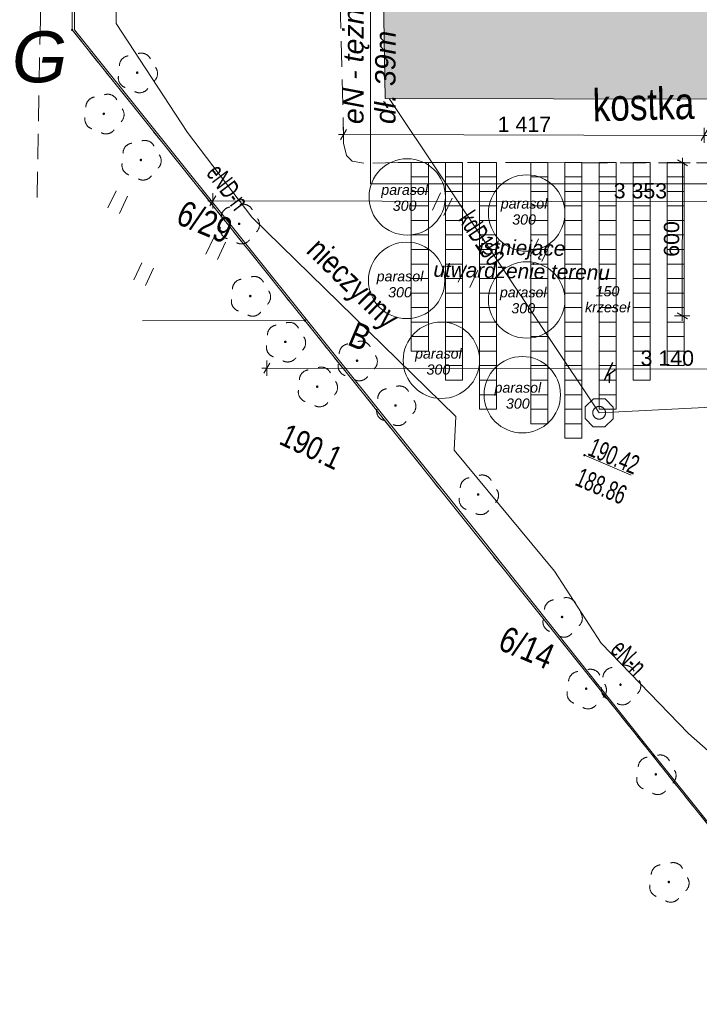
# Model space of a CAD drawing. Header units: centimetres. Extents: x -25572 to 23555, y -2435 to 15405.
# Tile 1 of 134: x -11502 to -8833, y 81 to 3947. Entities that reach past the tile are written whole.
import ezdxf
from ezdxf.xclip import XClip

# ---------------------------------------------------------------- set-up
doc = ezdxf.new("R2010")
doc.units = ezdxf.units.CM
doc.header["$MEASUREMENT"] = 0
doc.header["$XCLIPFRAME"] = 0
doc.linetypes.add('egug-500', pattern=[100, 50, -50])
doc.linetypes.add('mz1.0_0.5', pattern=[150, 100, -50])
for name, color, linetype in [('1_500_mapa_zasadnicza_1530_2025_1_203-punkt graniczny', 7, 'Continuous'), ('820-G Rysunki Obrazki', 7, 'Continuous'), ('Nowe_299-A Wymiary Opisy', 7, 'Continuous')]:
    doc.layers.add(name, color=color, linetype=linetype)
for name, color, linetype, lineweight in [('1_500_mapa_zasadnicza_1530_2025_1_210-oznaczenie konturu użytku gruntowego_Nr_pióra__3', 3, 'Continuous', 18), ('1_500_mapa_zasadnicza_1530_2025_1_211-numer działki ewidencyjnej_Nr_pióra__7', 7, 'Continuous', 18), ('1_500_mapa_zasadnicza_1530_2025_1_218-kontur użytku gruntowego_Nr_pióra__3', 3, 'Continuous', 18), ('1_500_mapa_zasadnicza_1530_2025_1_219-działka ewidencyjna_Nr_pióra__7', 7, 'Continuous', 18), ('1_500_mapa_zasadnicza_1530_2025_1_312-budynek ewidencyjny_Nr_pióra__7', 7, 'Continuous', 18), ('1_500_mapa_zasadnicza_1530_2025_1_433-Chodnik_Nr_pióra__7', 7, 'Continuous', 18), ('1_500_mapa_zasadnicza_1530_2025_1_585-Atrybuty opisowe-SEPOD_Nr_pióra__1', 1, 'Continuous', 18), ('1_500_mapa_zasadnicza_1530_2025_1_801-Punkt określonej wysokości - rzędna_Nr_pióra__32', 32, 'Continuous', 18), ('1_500_mapa_zasadnicza_1530_2025_1_940-Trawnik symb._Nr_pióra__7', 7, 'Continuous', 18), ('1_500_mapa_zasadnicza_1530_2025_1_chodnik (powierzchnia)_Nr_pióra__7', 7, 'Continuous', 18), ('1_500_mapa_zasadnicza_1530_2025_1_drzewo liściaste (punkt)_Nr_pióra__94', 94, 'Continuous', 18), ('1_500_mapa_zasadnicza_1530_2025_1_komora podziemna - przewód kanalizacyjny (powierzchnia)_Nr_pióra__34', 34, 'Continuous', 18), ('1_500_mapa_zasadnicza_1530_2025_1_ogrodzenie trwałe (linia)_Nr_pióra__7', 7, 'Continuous', 18), ('1_500_mapa_zasadnicza_1530_2025_1_przewód elektroenergetyczny (linia)-Atr1_Nr_pióra__1', 1, 'Continuous', 18), ('1_500_mapa_zasadnicza_1530_2025_1_przewód elektroenergetyczny (linia)_Nr_pióra__1', 1, 'Continuous', 18), ('1_500_mapa_zasadnicza_1530_2025_1_przewód kanalizacyjny (linia)-Atr1_Nr_pióra__34', 34, 'Continuous', 18), ('1_500_mapa_zasadnicza_1530_2025_1_przewód kanalizacyjny (linia)_Nr_pióra__34', 34, 'Continuous', 18), ('1_500_mapa_zasadnicza_1530_2025_1_punkt o określonej wysokości (sieć kanalizacyjna)-Atr2_Nr_pióra__34', 34, 'Continuous', 18), ('1_500_mapa_zasadnicza_1530_2025_1_punkt o określonej wysokości (sieć kanalizacyjna)-Atr2_Nr_pióra__7', 7, 'Continuous', 18), ('1_500_mapa_zasadnicza_1530_2025_1_punkt o określonej wysokości (sieć kanalizacyjna)-Atr3_Nr_pióra__34', 34, 'Continuous', 18), ('1_500_mapa_zasadnicza_1530_2025_1_punkt o określonej wysokości (sieć kanalizacyjna)_Nr_pióra__34', 34, 'Continuous', 18), ('1_500_mapa_zasadnicza_1530_2025_1_właz okrągły - siec kanalizacyjna (punkt)-Atr17_Nr_pióra__7', 7, 'Continuous', 18), ('1_500_mapa_zasadnicza_1530_2025_1_właz okrągły - siec kanalizacyjna (punkt)_Nr_pióra__7', 7, 'Continuous', 18), ('Nowe_199-Z Wymiary i opisy_Nr_pióra__20', 1, 'Continuous', 13), ('Nowe_199-Z Wymiary i opisy_Nr_pióra__21', 7, 'Continuous', 25), ('Nowe_199-Z Wymiary i opisy_Nr_pióra__41', 7, 'Continuous', 15), ('Nowe_220-A Ściany_Nr_pióra__41', 7, 'Continuous', 15), ('Nowe_220-A Ściany_Nr_pióra__60', 230, 'Continuous', 13), ('Nowe_299-A Wymiary Opisy_Nr_pióra__161', 7, 'Continuous', 5), ('Nowe_299-A Wymiary Opisy_Nr_pióra__41', 7, 'Continuous', 15), ('Nowe_810-G Ogólne_Nr_pióra__20', 1, 'Continuous', 13)]:
    doc.layers.add(name, color=color, linetype=linetype, lineweight=lineweight)
doc.layers.add('Nowe_199-Z Wymiary i opisy_Nr_pióra__81', color=7, linetype='Continuous', lineweight=13, true_color=0x6a6a6a)
doc.layers.add('Nowe_220-A Ściany_Nr_pióra__102', color=7, linetype='Continuous', lineweight=5, true_color=0xcccccc)
doc.styles.add('STYL_AUTOMATYCZNY_1', font='arial.ttf', dxfattribs={"width": 0.63})
doc.styles.add('STYL_AUTOMATYCZNY_11', font='arial.ttf')
doc.styles.add('STYL_AUTOMATYCZNY_2', font='arial.ttf', dxfattribs={"width": 0.79})
doc.styles.add('STYL_AUTOMATYCZNY_5', font='arial.ttf')
doc.linetypes.add('902-500', pattern='A,0,[2,Lwowska architektura1.Shx,S=5.952381,R=0,X=0,Y=9.71445e-17],-750,0', length=750)
doc.linetypes.add('LINIA TERENU', pattern='A,0,[3,Lwowska architektura1.Shx,S=0.396825,R=0,X=0,Y=0],-50,0', length=50)
doc.dimstyles.new('STYL_AUTOMATYCZNY__4', dxfattribs={"dimtxt": 60, "dimasz": 30.4, "dimexe": 0.18, "dimexo": 0.0625, "dimgap": 0, "dimtad": 1, "dimdec": 0, "dimzin": 0, "dimdsep": 46, "dimtxsty": 'STYL_AUTOMATYCZNY_11', "dimblk": 'ARROWHEAD_2', "dimblk1": 'ARROWHEAD_2', "dimblk2": 'ARROWHEAD_2', "dimcen": 0.09, "dimse1": 1, "dimse2": 1, "dimclrd": 7, "dimclre": 7, "dimclrt": 7, "dimadec": 1, "dimazin": 0, "dimtfac": 1, "dimtdec": 4, "dimtmove": 0, "dimatfit": 3, "dimfxl": 0, "dimtolj": 1, "dimtzin": 0, "dimarcsym": 0})

# ---------------------------------------------------------------- blocks, each defined once
blk = doc.blocks.new('Rysunek_1_1', base_point=(-995247015.5, -194970081.6))
at = {"layer": '1_500_mapa_zasadnicza_1530_2025_1_203-punkt graniczny', "linetype": 'Continuous', "lineweight": 0, "true_color": 0x000000}
for points in [[(-11291.6, 3905.4, 1), (-11299.9, 3908.9, 1)], [(-10377.8, 2763.9, 1), (-10386.1, 2767.4, 1)]]:
    blk.add_hatch(color=18, dxfattribs=at).paths.add_polyline_path(points)
at = {"layer": '1_500_mapa_zasadnicza_1530_2025_1_drzewo liściaste (punkt)_Nr_pióra__94', "linetype": 'Continuous', "lineweight": 18}
for points in [[(-11035.5, 3737, 1), (-11044.7, 3740.9, 1)], [(-11167, 3575.5, 1), (-11176.2, 3579.4, 1)], [(-11021.2, 3394.2, 1), (-11030.5, 3398.1, 1)], [(-10635.4, 3143.7, 1), (-10644.7, 3147.6, 1)], [(-10591.7, 2860.1, 1), (-10600.9, 2864, 1)], [(-10454.1, 2680.1, 1), (-10463.3, 2684, 1)], [(-10172.6, 2606.3, 1), (-10181.8, 2610.2, 1)], [(-10328.8, 2504.2, 1), (-10338, 2508.1, 1)], [(-10021.3, 2430.2, 1), (-10030.5, 2434.1, 1)], [(-9697, 2080.8, 1), (-9706.2, 2084.7, 1)], [(-9367.6, 1599.9, 1), (-9376.7, 1604.1, 1)], [(-9273, 1318.6, 1), (-9282, 1322.8, 1)], [(-9138.2, 1334.2, 1), (-9147.2, 1338.4, 1)], [(-8999.6, 982.1, 1), (-9008.7, 986.4, 1)], [(-8948.6, 559.6, 1), (-8957.6, 563.9, 1)]]:
    blk.add_hatch(color=94, dxfattribs=at).paths.add_polyline_path(points)
at = {"layer": '1_500_mapa_zasadnicza_1530_2025_1_punkt o określonej wysokości (sieć kanalizacyjna)_Nr_pióra__34', "linetype": 'Continuous', "lineweight": 18}
blk.add_hatch(color=34, dxfattribs=at).paths.add_polyline_path([(-9280.1, 2235.1, 1), (-9288.3, 2239, 1)])
at = {"layer": '1_500_mapa_zasadnicza_1530_2025_1_218-kontur użytku gruntowego_Nr_pióra__3', "color": 3, "linetype": 'egug-500', "lineweight": 18, "flags": 128}
for points in [[(-11295.8, 3907.1), (-11304.1, 5500.9)], [(-10381.9, 2765.7), (-11295.8, 3907.1)], [(-8235.7, 81.5), (-10381.9, 2765.7)]]:
    blk.add_lwpolyline(points, dxfattribs=at)
at = {"layer": '1_500_mapa_zasadnicza_1530_2025_1_219-działka ewidencyjna_Nr_pióra__7', "color": 7, "linetype": 'Continuous', "lineweight": 18, "flags": 128}
for points in [[(-11295.8, 3907.1), (-11304.1, 5500.9)], [(-10381.9, 2765.7), (-11295.8, 3907.1)], [(-11020, 2764.1), (-10381.9, 2765.7)], [(-8235.7, 81.5), (-10381.9, 2765.7)]]:
    blk.add_lwpolyline(points, dxfattribs=at)
at = {"layer": '1_500_mapa_zasadnicza_1530_2025_1_312-budynek ewidencyjny_Nr_pióra__7', "color": 7, "linetype": 'Continuous', "lineweight": 18, "flags": 128}
for points in [[(-10066.4, 3637.7), (-10077.1, 4267.9)], [(-5436.2, 3629), (-10066.4, 3637.7)]]:
    blk.add_lwpolyline(points, dxfattribs=at)
at = {"layer": '1_500_mapa_zasadnicza_1530_2025_1_940-Trawnik symb._Nr_pióra__7', "color": 7, "linetype": 'Continuous', "lineweight": 18}
for p, q in [((-11154.9, 3207.8), (-11122.9, 3275.6)), ((-11109.7, 3186.5), (-11077.7, 3254.3)), ((-9881, 3199.7), (-9849, 3267.5)), ((-9835.7, 3178.3), (-9803.8, 3246.2)), ((-10770.7, 3026.5), (-10738.7, 3094.4)), ((-10725.5, 3005.2), (-10693.5, 3073)), ((-9496.8, 3018.4), (-9464.8, 3086.3)), ((-9451.6, 2997.1), (-9419.6, 3064.9)), ((-11053.5, 2925.1), (-11021.5, 2992.9)), ((-9779.5, 2917), (-9747.5, 2984.8)), ((-11008.2, 2903.7), (-10976.2, 2971.6)), ((-9734.3, 2895.6), (-9702.3, 2963.5))]:
    blk.add_line(p, q, dxfattribs=at)
at = {"layer": '1_500_mapa_zasadnicza_1530_2025_1_chodnik (powierzchnia)_Nr_pióra__7', "color": 7, "linetype": 'mz1.0_0.5', "lineweight": 18, "flags": 128}
for points in [[(-11420.5, 3945.9), (-11417.3, 4947.2)], [(-10229.7, 3462.6), (-10249.6, 4253.1)], [(-11433.5, 3249.1), (-11420.5, 3945.9)], [(-10218.6, 3414.4), (-10229.7, 3462.6)], [(-10196.6, 3392), (-10218.6, 3414.4)], [(-10150.4, 3383.3), (-10196.6, 3392)], [(-10015.3, 3386.8), (-10150.4, 3383.3)], [(-6943.7, 3381), (-10015.3, 3386.8)]]:
    blk.add_lwpolyline(points, dxfattribs=at)
at = {"layer": '1_500_mapa_zasadnicza_1530_2025_1_drzewo liściaste (punkt)_Nr_pióra__94', "color": 94, "linetype": 'Continuous', "lineweight": 18}
for centre, start, end in [((-11070.3, 3765.2), 98.3235, 179.5635), ((-11024.5, 3775.8), 26.2875, 107.7435), ((-11000.3, 3735.5), 314.4675, 35.7075), ((-11074.4, 3718.3), 170.2365, 251.8865), ((-11031.1, 3700), 242.1445, 323.7945), ((-11201.8, 3603.7), 98.3235, 179.5635), ((-11156, 3614.3), 26.2875, 107.7435), ((-11131.8, 3574.1), 314.4675, 35.7075), ((-11205.9, 3556.8), 170.2365, 251.8865), ((-11162.6, 3538.5), 242.1445, 323.7945), ((-11056, 3422.4), 98.3235, 179.5635), ((-11010.2, 3433), 26.2875, 107.7435), ((-10986, 3392.7), 314.4675, 35.7075), ((-11060.1, 3375.5), 170.2365, 251.8865), ((-11016.9, 3357.2), 242.1445, 323.7945), ((-10670.2, 3171.9), 98.3235, 179.5635), ((-10624.4, 3182.5), 26.2875, 107.7435), ((-10674.3, 3125), 170.2365, 251.8865), ((-10600.2, 3142.2), 314.4675, 35.7075), ((-10631.1, 3106.6), 242.1445, 323.7945), ((-10580.7, 2898.9), 26.2875, 107.7435), ((-10626.5, 2888.3), 98.3235, 179.5635), ((-10556.5, 2858.6), 314.4675, 35.7075), ((-10630.6, 2841.4), 170.2365, 251.8865), ((-10587.3, 2823), 242.1445, 323.7945), ((-10488.8, 2708.3), 98.3235, 179.5635), ((-10443.1, 2718.8), 26.2875, 107.7435), ((-10493, 2661.4), 170.2365, 251.8865), ((-10418.9, 2678.6), 314.4675, 35.7075), ((-10207.3, 2634.5), 98.3235, 179.5635), ((-10161.5, 2645), 26.2875, 107.7435), ((-10449.7, 2643), 242.1445, 323.7945), ((-10211.4, 2587.6), 170.2365, 251.8865), ((-10137.3, 2604.8), 314.4675, 35.7075), ((-10363.6, 2532.4), 98.3235, 179.5635), ((-10317.8, 2543), 26.2875, 107.7435), ((-10293.6, 2502.7), 314.4675, 35.7075), ((-10168.2, 2569.2), 242.1445, 323.7945), ((-10367.7, 2485.5), 170.2365, 251.8865), ((-10056, 2458.4), 98.3235, 179.5635), ((-10010.3, 2469), 26.2875, 107.7435), ((-10324.4, 2467.1), 242.1445, 323.7945), ((-9986.1, 2428.7), 314.4675, 35.7075), ((-10060.2, 2411.5), 170.2365, 251.8865), ((-10016.9, 2393.2), 242.1445, 323.7945), ((-9731.7, 2109), 98.3235, 179.5635), ((-9685.9, 2119.6), 26.2875, 107.7435), ((-9661.7, 2079.4), 314.4675, 35.7075), ((-9735.9, 2062.1), 170.2365, 251.8865), ((-9692.6, 2043.8), 242.1445, 323.7945), ((-9401.2, 1629.4), 96.0535, 177.2935), ((-9355.1, 1638.2), 24.0175, 105.4735), ((-9407.2, 1582.7), 167.9665, 249.6165), ((-9332.5, 1597), 312.1975, 33.4375), ((-9364.7, 1562.7), 239.8745, 321.5245), ((-9260.4, 1356.9), 24.0175, 105.4735), ((-9171.8, 1363.7), 96.0535, 177.2935), ((-9125.6, 1372.5), 24.0175, 105.4735), ((-9306.6, 1348.1), 96.0535, 177.2935), ((-9103, 1331.3), 312.1975, 33.4375), ((-9177.8, 1317), 167.9665, 249.6165), ((-9237.8, 1315.7), 312.1975, 33.4375), ((-9312.6, 1301.4), 167.9665, 249.6165), ((-9270.1, 1281.4), 239.8745, 321.5245), ((-9135.3, 1297), 239.8745, 321.5245), ((-9033.2, 1011.7), 96.0535, 177.2935), ((-8987.1, 1020.4), 24.0175, 105.4735), ((-9039.2, 965), 167.9665, 249.6165), ((-8964.5, 979.3), 312.1975, 33.4375), ((-8996.7, 944.9), 239.8745, 321.5245), ((-8982.2, 589.2), 96.0535, 177.2935), ((-8936, 597.9), 24.0175, 105.4735), ((-8988.2, 542.5), 167.9665, 249.6165), ((-8913.4, 556.8), 312.1975, 33.4375), ((-8945.6, 522.4), 239.8745, 321.5245)]:
    blk.add_arc(centre, 40, start, end, dxfattribs=at)
at = {"layer": '1_500_mapa_zasadnicza_1530_2025_1_komora podziemna - przewód kanalizacyjny (powierzchnia)_Nr_pióra__34', "color": 34, "linetype": 'Continuous', "lineweight": 18, "flags": 128}
blk.add_lwpolyline([(-9204.2, 2348.7), (-9249.9, 2348.5), (-9281.6, 2381.5), (-9281.8, 2427.2), (-9248.8, 2458.8), (-9203.1, 2459), (-9171.4, 2426), (-9171.3, 2380.3)], close=True, dxfattribs=at)
at = {"layer": '1_500_mapa_zasadnicza_1530_2025_1_ogrodzenie trwałe (linia)_Nr_pióra__7', "color": 7, "linetype": '902-500', "lineweight": 18, "flags": 128}
for points in [[(-11286.8, 3907.7), (-11295.6, 5630.9)], [(-11286.8, 3907.7), (-9682.8, 1904.3)], [(-9682.8, 1904.3), (-9058.4, 1120.2)], [(-9058.4, 1120.2), (-8237.4, 95.3)]]:
    blk.add_lwpolyline(points, dxfattribs=at)
at = {"layer": '1_500_mapa_zasadnicza_1530_2025_1_przewód elektroenergetyczny (linia)_Nr_pióra__1', "color": 1, "linetype": 'Continuous', "lineweight": 18, "flags": 128}
for points in [[(-10486.8, 5960.3), (-11138.3, 5371.9), (-11122.5, 3931.4)], [(-11122.5, 3931.4), (-10842.2, 3504), (-10589.7, 3172.1), (-9789.8, 2389.6), (-9795.8, 2257.5)], [(-9795.8, 2257.5), (-9401.3, 1781.6), (-9219.2, 1499.1), (-8876.2, 1145.1), (-8358.3, 688.6)]]:
    blk.add_lwpolyline(points, dxfattribs=at)
at = {"layer": '1_500_mapa_zasadnicza_1530_2025_1_przewód kanalizacyjny (linia)_Nr_pióra__34', "color": 34, "linetype": 'Continuous', "lineweight": 18, "flags": 128}
for points in [[(-10051.1, 3637.7), (-9226.5, 2403.8)], [(-9226.5, 2403.8), (-7775.7, 2477.1)]]:
    blk.add_lwpolyline(points, dxfattribs=at)
at = {"layer": '1_500_mapa_zasadnicza_1530_2025_1_punkt o określonej wysokości (sieć kanalizacyjna)-Atr2_Nr_pióra__7', "color": 7, "linetype": 'Continuous', "lineweight": 18, "flags": 128}
blk.add_lwpolyline([(-9284.2, 2237.1), (-9100.6, 2159.2)], dxfattribs=at)
at = {"layer": '1_500_mapa_zasadnicza_1530_2025_1_właz okrągły - siec kanalizacyjna (punkt)_Nr_pióra__7', "color": 7, "linetype": 'Continuous', "lineweight": 18}
blk.add_circle((-9226.5, 2403.8), 25, dxfattribs=at)
at = {"layer": '1_500_mapa_zasadnicza_1530_2025_1_210-oznaczenie konturu użytku gruntowego_Nr_pióra__3', "color": 3, "linetype": 'Continuous', "lineweight": 18, "insert": (-10219.3, 2672.5), "char_height": 100, "attachment_point": 7, "rotation": 337.0155, "style": 'STYL_AUTOMATYCZNY_2'}
blk.add_mtext('\\A1;{\\pql;\\fArial|b0|i0|c238|p0;\\W0.790000;B}', dxfattribs=at)
at = {"layer": '1_500_mapa_zasadnicza_1530_2025_1_211-numer działki ewidencyjnej_Nr_pióra__7', "color": 7, "linetype": 'Continuous', "lineweight": 18, "char_height": 100, "attachment_point": 7, "rotation": 337.0155, "style": 'STYL_AUTOMATYCZNY_2'}
for s, insert in [('\\A1;{\\pql;\\fArial|b0|i0|c238|p0;\\W0.790000;6/29}', (-10894.2, 3148.1)), ('\\A1;{\\pql;\\fArial|b0|i0|c238|p0;\\W0.790000;6/14}', (-9629.5, 1476.5))]:
    blk.add_mtext(s, dxfattribs=dict(at, insert=insert))
at = {"layer": '1_500_mapa_zasadnicza_1530_2025_1_433-Chodnik_Nr_pióra__7', "color": 7, "linetype": 'Continuous', "lineweight": 18, "insert": (-9253.5, 3672.7), "char_height": 125, "attachment_point": 1, "rotation": 1.4595, "style": 'STYL_AUTOMATYCZNY_2'}
blk.add_mtext('\\A1;{\\pql;\\fArial|b0|i0|c238|p0;\\W0.790000;kostka}', dxfattribs=at)
at = {"layer": '1_500_mapa_zasadnicza_1530_2025_1_585-Atrybuty opisowe-SEPOD_Nr_pióra__1', "color": 1, "linetype": 'Continuous', "lineweight": 18, "insert": (-10317.6, 3099.5), "char_height": 90, "attachment_point": 1, "rotation": 315.6545, "style": 'STYL_AUTOMATYCZNY_2'}
blk.add_mtext('\\A1;{\\pql;\\fArial|b0|i0|c238|p0;\\W0.790000;nieczynny}', dxfattribs=at)
at = {"layer": '1_500_mapa_zasadnicza_1530_2025_1_801-Punkt określonej wysokości - rzędna_Nr_pióra__32', "color": 32, "linetype": 'Continuous', "lineweight": 18, "insert": (-10449.5, 2364.7), "char_height": 90, "attachment_point": 1, "rotation": 334.7455, "style": 'STYL_AUTOMATYCZNY_2'}
blk.add_mtext('\\A1;{\\pql;\\fArial|b0|i0|c238|p0;\\W0.790000;190.1}', dxfattribs=at)
at = {"layer": '1_500_mapa_zasadnicza_1530_2025_1_przewód elektroenergetyczny (linia)-Atr1_Nr_pióra__1', "color": 1, "linetype": 'Continuous', "lineweight": 18, "char_height": 75, "style": 'STYL_AUTOMATYCZNY_1'}
for s, insert, attachment_point, rotation in [('\\A1;{\\pql;\\fArial|b0|i0|c238|p0;\\W0.630000;eND-n}', (-10773, 3342.7), 7, 307.2235), ('\\A1;{\\pql;\\fArial|b0|i0|c238|p0;\\W0.630000;eN-n}', (-9160.3, 1494.4), 4, 314.0915)]:
    blk.add_mtext(s, dxfattribs=dict(at, insert=insert, attachment_point=attachment_point, rotation=rotation))
at = {"layer": '1_500_mapa_zasadnicza_1530_2025_1_przewód kanalizacyjny (linia)-Atr1_Nr_pióra__34', "color": 34, "linetype": 'Continuous', "lineweight": 18, "insert": (-9783.1, 3162.5), "char_height": 75, "attachment_point": 7, "rotation": 303.7455, "style": 'STYL_AUTOMATYCZNY_1'}
blk.add_mtext('\\A1;{\\pql;\\fArial|b0|i0|c238|p0;\\W0.630000;kdD150}', dxfattribs=at)
at = {"layer": '1_500_mapa_zasadnicza_1530_2025_1_punkt o określonej wysokości (sieć kanalizacyjna)-Atr2_Nr_pióra__34', "color": 34, "linetype": 'Continuous', "lineweight": 18, "insert": (-9276.1, 2237.8), "char_height": 75, "attachment_point": 7, "rotation": 337.0155, "style": 'STYL_AUTOMATYCZNY_1'}
blk.add_mtext('\\A1;{\\pql;\\fArial|b0|i0|c238|p0;\\W0.630000;190.42}', dxfattribs=at)
at = {"layer": '1_500_mapa_zasadnicza_1530_2025_1_punkt o określonej wysokości (sieć kanalizacyjna)-Atr3_Nr_pióra__34', "color": 34, "linetype": 'Continuous', "lineweight": 18, "insert": (-9325.9, 2120.3), "char_height": 75, "attachment_point": 7, "rotation": 337.0155, "style": 'STYL_AUTOMATYCZNY_1'}
blk.add_mtext('\\A1;{\\pql;\\fArial|b0|i0|c238|p0;\\W0.630000;188.86}', dxfattribs=at)
at = {"layer": '1_500_mapa_zasadnicza_1530_2025_1_właz okrągły - siec kanalizacyjna (punkt)-Atr17_Nr_pióra__7', "color": 7, "linetype": 'Continuous', "lineweight": 18, "insert": (-9213.4, 2533), "char_height": 75, "attachment_point": 7, "rotation": 334.7455, "style": 'STYL_AUTOMATYCZNY_1'}
blk.add_mtext('\\A1;{\\pql;\\fArial|b0|i0|c238|p0;\\W0.630000;k}', dxfattribs=at)
blk = doc.blocks.new('*D66')
at = {"layer": 'Nowe_299-A Wymiary Opisy_Nr_pióra__161', "color": 7, "linetype": 'Continuous', "lineweight": 5}
for p, q in [((-10230.3, 3525.6), (-10230.4, 3465.6)), ((-8813.7, 3522.9), (-8813.8, 3462.9)), ((-10230.3, 3495.6), (-10249.9, 3495.6)), ((-10218.7, 3515.6), (-10241.9, 3475.6)), ((-8813.8, 3492.9), (-10230.3, 3495.6)), ((-8825.4, 3472.9), (-8802.2, 3512.9)), ((-7813.8, 3491), (-8813.8, 3492.9))]:
    blk.add_line(p, q, dxfattribs=at)
at = {"layer": 'Nowe_299-A Wymiary Opisy_Nr_pióra__41', "color": 7, "lineweight": 15, "insert": (-9625, 3506.4), "char_height": 60, "attachment_point": 7, "rotation": 359.8908, "style": 'STYL_AUTOMATYCZNY_11'}
blk.add_mtext('\\A1;{\\pql;\\fArial|b0|i0|c238|p0;\\W1.000000;1\xa0417}', dxfattribs=at)
blk = doc.blocks.new('ARROWHEAD_2')
at = {"color": 0, "linetype": 'Continuous', "lineweight": 0}
for p, q in [((0, 0), (-1, 0)), ((-0.38, -0.66), (0.38, 0.66))]:
    blk.add_line(p, q, dxfattribs=at)
blk = doc.blocks.new('*D67')
at = {"layer": 'Nowe_299-A Wymiary Opisy_Nr_pióra__161', "color": 7, "linetype": 'Continuous', "lineweight": 5}
for p, q in [((-8899, 3404.2), (-8899, 3384.7)), ((-8929, 3384.7), (-8869, 3384.6)), ((-8879.1, 3373.1), (-8919, 3396.3)), ((-8899, 3384.7), (-8900.2, 2784.7)), ((-8930.2, 2784.7), (-8870.2, 2784.6)), ((-8920.2, 2796.3), (-8880.2, 2773.1)), ((-8900.2, 2784.7), (-8900.2, 2765.1))]:
    blk.add_line(p, q, dxfattribs=at)
at = {"layer": 'Nowe_299-A Wymiary Opisy_Nr_pióra__41', "color": 7, "lineweight": 15, "insert": (-8911.7, 3016.1), "char_height": 60, "attachment_point": 7, "rotation": 89.8924, "style": 'STYL_AUTOMATYCZNY_11'}
blk.add_mtext('\\A1;{\\pql;\\fArial|b0|i0|c238|p0;\\W1.000000;600}', dxfattribs=at)
blk = doc.blocks.new('*D70')
at = {"layer": 'Nowe_299-A Wymiary Opisy_Nr_pióra__161', "color": 7, "linetype": 'Continuous', "lineweight": 5}
for p, q in [((-10731.5, 3255.8), (-10754.6, 3215.8)), ((-10743, 3265.8), (-10743.1, 3205.8)), ((-7401.7, 3209.5), (-7378.5, 3249.5)), ((-7390.1, 3259.5), (-7390.2, 3199.5)), ((-10743, 3235.8), (-10762.6, 3235.8)), ((-7390.1, 3229.5), (-10743, 3235.8)), ((-6890.1, 3228.6), (-7390.1, 3229.5))]:
    blk.add_line(p, q, dxfattribs=at)
at = {"layer": 'Nowe_299-A Wymiary Opisy_Nr_pióra__41', "color": 7, "lineweight": 15, "insert": (-9169.5, 3244.8), "char_height": 60, "attachment_point": 7, "rotation": 359.8924, "style": 'STYL_AUTOMATYCZNY_11'}
blk.add_mtext('\\A1;{\\pql;\\fArial|b0|i0|c238|p0;\\W1.000000;3\xa0353}', dxfattribs=at)
blk = doc.blocks.new('*D79')
at = {"layer": 'Nowe_299-A Wymiary Opisy_Nr_pióra__161', "color": 7, "linetype": 'Continuous', "lineweight": 5}
for p, q in [((-10519.5, 2598.5), (-10542.6, 2558.6)), ((-10531, 2608.6), (-10531.1, 2548.6)), ((-7402.5, 2552.7), (-7379.3, 2592.6)), ((-7390.9, 2602.7), (-7391, 2542.7)), ((-10531.1, 2578.6), (-10550.6, 2578.6)), ((-7390.9, 2572.7), (-10531.1, 2578.6)), ((-6890.9, 2571.7), (-7390.9, 2572.7))]:
    blk.add_line(p, q, dxfattribs=at)
at = {"layer": 'Nowe_299-A Wymiary Opisy_Nr_pióra__41', "color": 7, "lineweight": 15, "insert": (-9063.9, 2587.8), "char_height": 60, "attachment_point": 7, "rotation": 359.8924, "style": 'STYL_AUTOMATYCZNY_11'}
blk.add_mtext('\\A1;{\\pql;\\fArial|b0|i0|c238|p0;\\W1.000000;3\xa0140}', dxfattribs=at)

msp = doc.modelspace()

# ---------------------------------------------------------------- hatches: boundary and pattern name
at = {"layer": 'Nowe_220-A Ściany_Nr_pióra__102', "linetype": 'Continuous', "lineweight": 0, "true_color": 0x333333}
msp.add_hatch(color=250, dxfattribs=at).paths.add_polyline_path([(-10066.4, 3637.7), (-10077.1, 4267.9), (-10123.2, 4266.8), (-10121.7, 4306.4), (-10077.4, 4308.2), (-10081.2, 4870.3), (-10126.9, 4870.2), (-10127.8, 4919.4), (-8528.1, 4913.3), (-8521.5, 5415.6), (-7245.7, 5414.3), (-7252.2, 4917.4), (-5441.2, 4912.9), (-5436.2, 3629)])

# ---------------------------------------------------------------- linework, layer by layer
at = {"layer": 'Nowe_220-A Ściany_Nr_pióra__41', "color": 7, "linetype": 'Continuous', "lineweight": 15, "flags": 128}
msp.add_lwpolyline([(-10066.4, 3637.7), (-10077.1, 4267.9), (-10123.2, 4266.8), (-10121.7, 4306.4), (-10077.4, 4308.2), (-10081.2, 4870.3), (-10126.9, 4870.2), (-10127.8, 4919.4), (-8528.1, 4913.3), (-8521.5, 5415.6), (-7245.7, 5414.3), (-7252.2, 4917.4), (-5441.2, 4912.9), (-5436.2, 3629)], close=True, dxfattribs=at)
at = {"layer": 'Nowe_220-A Ściany_Nr_pióra__60', "color": 230, "linetype": 'LINIA TERENU', "lineweight": 13}
msp.add_lwpolyline([(-10074.2, 4097.9), (-10124.2, 4097), (-10124.2, 3302.6), (-7306.2, 3302.6), (-7306.5, 3145.6)], dxfattribs=at)
at = {"layer": 'Nowe_810-G Ogólne_Nr_pióra__20', "color": 1, "linetype": 'Continuous', "lineweight": 13}
for points in [[(-9897.1, 3386.7), (-9897.1, 3329.7), (-9964.1, 3329.7), (-9964.1, 3386.7)], [(-9763.1, 3386.7), (-9763.1, 3329.7), (-9830.1, 3329.7), (-9830.1, 3386.7)], [(-9629.1, 3386.7), (-9629.1, 3329.7), (-9696.1, 3329.7), (-9696.1, 3386.7)], [(-9428.1, 3386.7), (-9428.1, 3329.7), (-9495.1, 3329.7), (-9495.1, 3386.7)], [(-9294.1, 3386.7), (-9294.1, 3329.7), (-9361.1, 3329.7), (-9361.1, 3386.7)], [(-9160.1, 3386.7), (-9160.1, 3329.7), (-9227.1, 3329.7), (-9227.1, 3386.7)], [(-9026.1, 3386.7), (-9026.1, 3329.7), (-9093.1, 3329.7), (-9093.1, 3386.7)], [(-8892.1, 3386.7), (-8892.1, 3329.7), (-8959.1, 3329.7), (-8959.1, 3386.7)], [(-9897.1, 3329.7), (-9897.1, 3272.7), (-9964.1, 3272.7), (-9964.1, 3329.7)], [(-9763.1, 3329.7), (-9763.1, 3272.7), (-9830.1, 3272.7), (-9830.1, 3329.7)], [(-9629.1, 3329.7), (-9629.1, 3272.7), (-9696.1, 3272.7), (-9696.1, 3329.7)], [(-9428.1, 3329.7), (-9428.1, 3272.7), (-9495.1, 3272.7), (-9495.1, 3329.7)], [(-9294.1, 3329.7), (-9294.1, 3272.7), (-9361.1, 3272.7), (-9361.1, 3329.7)], [(-9160.1, 3329.7), (-9160.1, 3272.7), (-9227.1, 3272.7), (-9227.1, 3329.7)], [(-9026.1, 3329.7), (-9026.1, 3272.7), (-9093.1, 3272.7), (-9093.1, 3329.7)], [(-8892.1, 3329.7), (-8892.1, 3272.7), (-8959.1, 3272.7), (-8959.1, 3329.7)], [(-9897.1, 3272.7), (-9897.1, 3215.7), (-9964.1, 3215.7), (-9964.1, 3272.7)], [(-9763.1, 3272.7), (-9763.1, 3215.7), (-9830.1, 3215.7), (-9830.1, 3272.7)], [(-9629.1, 3272.7), (-9629.1, 3215.7), (-9696.1, 3215.7), (-9696.1, 3272.7)], [(-9428.1, 3272.7), (-9428.1, 3215.7), (-9495.1, 3215.7), (-9495.1, 3272.7)], [(-9294.1, 3272.7), (-9294.1, 3215.7), (-9361.1, 3215.7), (-9361.1, 3272.7)], [(-9160.1, 3272.7), (-9160.1, 3215.7), (-9227.1, 3215.7), (-9227.1, 3272.7)], [(-9026.1, 3272.7), (-9026.1, 3215.7), (-9093.1, 3215.7), (-9093.1, 3272.7)], [(-8892.1, 3272.7), (-8892.1, 3215.7), (-8959.1, 3215.7), (-8959.1, 3272.7)], [(-9897.1, 3215.7), (-9897.1, 3158.7), (-9964.1, 3158.7), (-9964.1, 3215.7)], [(-9763.1, 3215.7), (-9763.1, 3158.7), (-9830.1, 3158.7), (-9830.1, 3215.7)], [(-9629.1, 3215.7), (-9629.1, 3158.7), (-9696.1, 3158.7), (-9696.1, 3215.7)], [(-9428.1, 3215.7), (-9428.1, 3158.7), (-9495.1, 3158.7), (-9495.1, 3215.7)], [(-9294.1, 3215.7), (-9294.1, 3158.7), (-9361.1, 3158.7), (-9361.1, 3215.7)], [(-9160.1, 3215.7), (-9160.1, 3158.7), (-9227.1, 3158.7), (-9227.1, 3215.7)], [(-9026.1, 3215.7), (-9026.1, 3158.7), (-9093.1, 3158.7), (-9093.1, 3215.7)], [(-8892.1, 3215.7), (-8892.1, 3158.7), (-8959.1, 3158.7), (-8959.1, 3215.7)], [(-9897.1, 3158.7), (-9897.1, 3101.7), (-9964.1, 3101.7), (-9964.1, 3158.7)], [(-9763.1, 3158.7), (-9763.1, 3101.7), (-9830.1, 3101.7), (-9830.1, 3158.7)], [(-9629.1, 3158.7), (-9629.1, 3101.7), (-9696.1, 3101.7), (-9696.1, 3158.7)], [(-9428.1, 3158.7), (-9428.1, 3101.7), (-9495.1, 3101.7), (-9495.1, 3158.7)], [(-9294.1, 3158.7), (-9294.1, 3101.7), (-9361.1, 3101.7), (-9361.1, 3158.7)], [(-9160.1, 3158.7), (-9160.1, 3101.7), (-9227.1, 3101.7), (-9227.1, 3158.7)], [(-9026.1, 3158.7), (-9026.1, 3101.7), (-9093.1, 3101.7), (-9093.1, 3158.7)], [(-8892.1, 3158.7), (-8892.1, 3101.7), (-8959.1, 3101.7), (-8959.1, 3158.7)], [(-9897.1, 3101.7), (-9897.1, 3044.7), (-9964.1, 3044.7), (-9964.1, 3101.7)], [(-9763.1, 3101.7), (-9763.1, 3044.7), (-9830.1, 3044.7), (-9830.1, 3101.7)], [(-9629.1, 3101.7), (-9629.1, 3044.7), (-9696.1, 3044.7), (-9696.1, 3101.7)], [(-9428.1, 3101.7), (-9428.1, 3044.7), (-9495.1, 3044.7), (-9495.1, 3101.7)], [(-9294.1, 3101.7), (-9294.1, 3044.7), (-9361.1, 3044.7), (-9361.1, 3101.7)], [(-9160.1, 3101.7), (-9160.1, 3044.7), (-9227.1, 3044.7), (-9227.1, 3101.7)], [(-9026.1, 3101.7), (-9026.1, 3044.7), (-9093.1, 3044.7), (-9093.1, 3101.7)], [(-8892.1, 3101.7), (-8892.1, 3044.7), (-8959.1, 3044.7), (-8959.1, 3101.7)], [(-9897.1, 3044.7), (-9897.1, 2987.7), (-9964.1, 2987.7), (-9964.1, 3044.7)], [(-9763.1, 3044.7), (-9763.1, 2987.7), (-9830.1, 2987.7), (-9830.1, 3044.7)], [(-9629.1, 3044.7), (-9629.1, 2987.7), (-9696.1, 2987.7), (-9696.1, 3044.7)], [(-9428.1, 3044.7), (-9428.1, 2987.7), (-9495.1, 2987.7), (-9495.1, 3044.7)], [(-9294.1, 3044.7), (-9294.1, 2987.7), (-9361.1, 2987.7), (-9361.1, 3044.7)], [(-9160.1, 3044.7), (-9160.1, 2987.7), (-9227.1, 2987.7), (-9227.1, 3044.7)], [(-9026.1, 3044.7), (-9026.1, 2987.7), (-9093.1, 2987.7), (-9093.1, 3044.7)], [(-8892.1, 3044.7), (-8892.1, 2987.7), (-8959.1, 2987.7), (-8959.1, 3044.7)], [(-9897.1, 2987.7), (-9897.1, 2930.7), (-9964.1, 2930.7), (-9964.1, 2987.7)], [(-9763.1, 2987.7), (-9763.1, 2930.7), (-9830.1, 2930.7), (-9830.1, 2987.7)], [(-9629.1, 2987.7), (-9629.1, 2930.7), (-9696.1, 2930.7), (-9696.1, 2987.7)], [(-9428.1, 2987.7), (-9428.1, 2930.7), (-9495.1, 2930.7), (-9495.1, 2987.7)], [(-9294.1, 2987.7), (-9294.1, 2930.7), (-9361.1, 2930.7), (-9361.1, 2987.7)], [(-9160.1, 2987.7), (-9160.1, 2930.7), (-9227.1, 2930.7), (-9227.1, 2987.7)], [(-9026.1, 2987.7), (-9026.1, 2930.7), (-9093.1, 2930.7), (-9093.1, 2987.7)], [(-8892.1, 2987.7), (-8892.1, 2930.7), (-8959.1, 2930.7), (-8959.1, 2987.7)], [(-9897.1, 2930.7), (-9897.1, 2873.7), (-9964.1, 2873.7), (-9964.1, 2930.7)], [(-9763.1, 2930.7), (-9763.1, 2873.7), (-9830.1, 2873.7), (-9830.1, 2930.7)], [(-9629.1, 2930.7), (-9629.1, 2873.7), (-9696.1, 2873.7), (-9696.1, 2930.7)], [(-9428.1, 2930.7), (-9428.1, 2873.7), (-9495.1, 2873.7), (-9495.1, 2930.7)], [(-9294.1, 2930.7), (-9294.1, 2873.7), (-9361.1, 2873.7), (-9361.1, 2930.7)], [(-9160.1, 2930.7), (-9160.1, 2873.7), (-9227.1, 2873.7), (-9227.1, 2930.7)], [(-9026.1, 2930.7), (-9026.1, 2873.7), (-9093.1, 2873.7), (-9093.1, 2930.7)], [(-8892.1, 2930.7), (-8892.1, 2873.7), (-8959.1, 2873.7), (-8959.1, 2930.7)], [(-9897.1, 2873.7), (-9897.1, 2816.7), (-9964.1, 2816.7), (-9964.1, 2873.7)], [(-9763.1, 2873.7), (-9763.1, 2816.7), (-9830.1, 2816.7), (-9830.1, 2873.7)], [(-9629.1, 2873.7), (-9629.1, 2816.7), (-9696.1, 2816.7), (-9696.1, 2873.7)], [(-9428.1, 2873.7), (-9428.1, 2816.7), (-9495.1, 2816.7), (-9495.1, 2873.7)], [(-9294.1, 2873.7), (-9294.1, 2816.7), (-9361.1, 2816.7), (-9361.1, 2873.7)], [(-9160.1, 2873.7), (-9160.1, 2816.7), (-9227.1, 2816.7), (-9227.1, 2873.7)], [(-9026.1, 2873.7), (-9026.1, 2816.7), (-9093.1, 2816.7), (-9093.1, 2873.7)], [(-8892.1, 2873.7), (-8892.1, 2816.7), (-8959.1, 2816.7), (-8959.1, 2873.7)], [(-9897.1, 2816.7), (-9897.1, 2759.7), (-9964.1, 2759.7), (-9964.1, 2816.7)], [(-9763.1, 2816.7), (-9763.1, 2759.7), (-9830.1, 2759.7), (-9830.1, 2816.7)], [(-9629.1, 2816.7), (-9629.1, 2759.7), (-9696.1, 2759.7), (-9696.1, 2816.7)], [(-9428.1, 2816.7), (-9428.1, 2759.7), (-9495.1, 2759.7), (-9495.1, 2816.7)], [(-9294.1, 2816.7), (-9294.1, 2759.7), (-9361.1, 2759.7), (-9361.1, 2816.7)], [(-9160.1, 2816.7), (-9160.1, 2759.7), (-9227.1, 2759.7), (-9227.1, 2816.7)], [(-9026.1, 2816.7), (-9026.1, 2759.7), (-9093.1, 2759.7), (-9093.1, 2816.7)], [(-8892.1, 2816.7), (-8892.1, 2759.7), (-8959.1, 2759.7), (-8959.1, 2816.7)], [(-9897.1, 2759.7), (-9897.1, 2702.7), (-9964.1, 2702.7), (-9964.1, 2759.7)], [(-9763.1, 2759.7), (-9763.1, 2702.7), (-9830.1, 2702.7), (-9830.1, 2759.7)], [(-9629.1, 2759.7), (-9629.1, 2702.7), (-9696.1, 2702.7), (-9696.1, 2759.7)], [(-9428.1, 2759.7), (-9428.1, 2702.7), (-9495.1, 2702.7), (-9495.1, 2759.7)], [(-9294.1, 2759.7), (-9294.1, 2702.7), (-9361.1, 2702.7), (-9361.1, 2759.7)], [(-9160.1, 2759.7), (-9160.1, 2702.7), (-9227.1, 2702.7), (-9227.1, 2759.7)], [(-9026.1, 2759.7), (-9026.1, 2702.7), (-9093.1, 2702.7), (-9093.1, 2759.7)], [(-8892.1, 2759.7), (-8892.1, 2702.7), (-8959.1, 2702.7), (-8959.1, 2759.7)], [(-9897.1, 2702.7), (-9897.1, 2645.7), (-9964.1, 2645.7), (-9964.1, 2702.7)], [(-9763.1, 2702.7), (-9763.1, 2645.7), (-9830.1, 2645.7), (-9830.1, 2702.7)], [(-9629.1, 2702.7), (-9629.1, 2645.7), (-9696.1, 2645.7), (-9696.1, 2702.7)], [(-9428.1, 2702.7), (-9428.1, 2645.7), (-9495.1, 2645.7), (-9495.1, 2702.7)], [(-9294.1, 2702.7), (-9294.1, 2645.7), (-9361.1, 2645.7), (-9361.1, 2702.7)], [(-9160.1, 2702.7), (-9160.1, 2645.7), (-9227.1, 2645.7), (-9227.1, 2702.7)], [(-9026.1, 2702.7), (-9026.1, 2645.7), (-9093.1, 2645.7), (-9093.1, 2702.7)], [(-8892.1, 2702.7), (-8892.1, 2645.7), (-8959.1, 2645.7), (-8959.1, 2702.7)], [(-9763.1, 2645.7), (-9763.1, 2588.7), (-9830.1, 2588.7), (-9830.1, 2645.7)], [(-9629.1, 2645.7), (-9629.1, 2588.7), (-9696.1, 2588.7), (-9696.1, 2645.7)], [(-9428.1, 2645.7), (-9428.1, 2588.7), (-9495.1, 2588.7), (-9495.1, 2645.7)], [(-9294.1, 2645.7), (-9294.1, 2588.7), (-9361.1, 2588.7), (-9361.1, 2645.7)], [(-9160.1, 2645.7), (-9160.1, 2588.7), (-9227.1, 2588.7), (-9227.1, 2645.7)], [(-9026.1, 2645.7), (-9026.1, 2588.7), (-9093.1, 2588.7), (-9093.1, 2645.7)], [(-8892.1, 2645.7), (-8892.1, 2588.7), (-8959.1, 2588.7), (-8959.1, 2645.7)], [(-9763.1, 2588.7), (-9763.1, 2531.7), (-9830.1, 2531.7), (-9830.1, 2588.7)], [(-9629.1, 2588.7), (-9629.1, 2531.7), (-9696.1, 2531.7), (-9696.1, 2588.7)], [(-9428.1, 2588.7), (-9428.1, 2531.7), (-9495.1, 2531.7), (-9495.1, 2588.7)], [(-9294.1, 2588.7), (-9294.1, 2531.7), (-9361.1, 2531.7), (-9361.1, 2588.7)], [(-9160.1, 2588.7), (-9160.1, 2531.7), (-9227.1, 2531.7), (-9227.1, 2588.7)], [(-9026.1, 2588.7), (-9026.1, 2531.7), (-9093.1, 2531.7), (-9093.1, 2588.7)], [(-9629.1, 2531.7), (-9629.1, 2474.7), (-9696.1, 2474.7), (-9696.1, 2531.7)], [(-9428.1, 2531.7), (-9428.1, 2474.7), (-9495.1, 2474.7), (-9495.1, 2531.7)], [(-9294.1, 2531.7), (-9294.1, 2474.7), (-9361.1, 2474.7), (-9361.1, 2531.7)], [(-9160.1, 2531.7), (-9160.1, 2474.7), (-9227.1, 2474.7), (-9227.1, 2531.7)], [(-9629.1, 2474.7), (-9629.1, 2417.7), (-9696.1, 2417.7), (-9696.1, 2474.7)], [(-9428.1, 2474.7), (-9428.1, 2417.7), (-9495.1, 2417.7), (-9495.1, 2474.7)], [(-9294.1, 2474.7), (-9294.1, 2417.7), (-9361.1, 2417.7), (-9361.1, 2474.7)], [(-9160.1, 2474.7), (-9160.1, 2417.7), (-9227.1, 2417.7), (-9227.1, 2474.7)], [(-9428.1, 2417.7), (-9428.1, 2360.7), (-9495.1, 2360.7), (-9495.1, 2417.7)], [(-9294.1, 2417.7), (-9294.1, 2360.7), (-9361.1, 2360.7), (-9361.1, 2417.7)], [(-9294.1, 2360.7), (-9294.1, 2303.7), (-9361.1, 2303.7), (-9361.1, 2360.7)]]:
    msp.add_lwpolyline(points, close=True, dxfattribs=at)
for centre in [(-9980.1, 3251.3), (-9511.1, 3187.8), (-9982.3, 2923.4), (-9511.1, 2846.6), (-9846.1, 2609.7), (-9528.2, 2474.7)]:
    msp.add_circle(centre, 150, dxfattribs=at)

# ---------------------------------------------------------------- block references
at = {"layer": '820-G Rysunki Obrazki', "color": 151, "linetype": 'Continuous', "lineweight": 13, "true_color": 0x80c2ff}
ref = msp.add_blockref('Rysunek_1_1', (-995247015.5, -194970081.6), dxfattribs=at)
XClip(ref).set_block_clipping_path([(-13683.2006825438, 2023.5423510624), (-4792.6506466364, -1747.4318888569), (-1614.3232170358, 5745.8781274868), (-10504.8732529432, 9516.8523674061)])

# ---------------------------------------------------------------- texts
at = {"layer": 'Nowe_199-Z Wymiary i opisy_Nr_pióra__20', "color": 1, "linetype": 'Continuous', "lineweight": 13, "insert": (-10231.6, 3537.1), "char_height": 80, "attachment_point": 1, "rotation": 90, "line_spacing_factor": 0.941017, "style": 'STYL_AUTOMATYCZNY_5'}
msp.add_mtext('\\A1;{\\pql;\\fArial|b0|i1|c238|p0;\\W1.000000;eN - tężnia\\P\\pql;\\fArial|b0|i1|c238|p0;\\W1.000000;dł. 39m}', dxfattribs=at)
at = {"layer": 'Nowe_199-Z Wymiary i opisy_Nr_pióra__21', "color": 7, "linetype": 'Continuous', "lineweight": 25, "insert": (-11423.4, 3901), "char_height": 200, "attachment_point": 2, "style": 'STYL_AUTOMATYCZNY_5'}
msp.add_mtext('\\A1;{\\pqc;\\fArial|b0|i1|c238|p0;\\W1.000000;G}', dxfattribs=at)
at = {"layer": 'Nowe_199-Z Wymiary i opisy_Nr_pióra__41', "color": 7, "linetype": 'Continuous', "lineweight": 15, "insert": (-9528.5, 3081), "char_height": 58.292, "width": 796.472, "attachment_point": 2, "rotation": 358.9424, "line_spacing_factor": 0.942897, "style": 'STYL_AUTOMATYCZNY_5'}
msp.add_mtext('\\A1;{\\pqc;\\fArial|b0|i1|c238|p0;\\W1.000000;istniejące utwardzenie terenu}', dxfattribs=at)
at = {"layer": 'Nowe_199-Z Wymiary i opisy_Nr_pióra__81', "color": 251, "linetype": 'Continuous', "lineweight": 13, "true_color": 0x6a6a6a, "char_height": 40, "attachment_point": 2, "line_spacing_factor": 0.941017, "style": 'STYL_AUTOMATYCZNY_5'}
for insert in [(-9990.3, 3299.3), (-9521.3, 3245.3), (-10008.4, 2959.6), (-9524.7, 2896.8), (-9857.7, 2656.3), (-9545.9, 2522.6)]:
    msp.add_mtext('\\A1;{\\pqc;\\fArial|b0|i1|c238|p0;\\W1.000000;parasol\\P\\pqc;\\fArial|b0|i1|c238|p0;\\W1.000000;300}', dxfattribs=dict(at, insert=insert))
at = {"layer": 'Nowe_199-Z Wymiary i opisy_Nr_pióra__81', "color": 251, "linetype": 'Continuous', "lineweight": 13, "true_color": 0x6a6a6a, "insert": (-9193.6, 2900.9), "char_height": 40, "width": 201, "attachment_point": 2, "line_spacing_factor": 0.941203, "style": 'STYL_AUTOMATYCZNY_5'}
msp.add_mtext('\\A1;{\\pqc;\\fArial|b0|i1|c238|p0;\\W1.000000;150 krze\\fArial|b0|i1|c238|p0;\\W1.000000;seł}', dxfattribs=at)

# ---------------------------------------------------------------- dimensions: what is measured, and where the dimension line sits
at = {"layer": 'Nowe_299-A Wymiary Opisy', "color": 7, "linetype": 'Continuous', "lineweight": 5}
for base, p1, p2, angle, picture, middle, turn in [((-10230.3207, 3495.5837), (-8813.997, 3384.5228), (-10230.3369, 3487.1084), 179.8908, '*D66', (-9522.0079, 3536.2337), 359.8908), ((-10743, 3235.8), (-7390.3, 3145.7), (-10743.1, 3216.8), 179.8924, '*D70', (-9066.5, 3274.6), 359.8924), ((-8900.2, 2784.7), (-8814, 3384.5), (-8815.1, 2784.5), 269.8924, '*D67', (-8941.6, 3084.6), 89.8924), ((-10531.1, 2578.6), (-7390.3, 2906.1), (-10530.8, 2712), 179.8924, '*D79', (-8960.9, 2617.6), 359.8924)]:
    dim = msp.add_linear_dim(base=base, p1=p1, p2=p2, angle=angle, dimstyle='STYL_AUTOMATYCZNY__4', dxfattribs=at)
    dim.commit()
    dim.dimension.update_dxf_attribs({"geometry": picture, "text_midpoint": middle, "dimtype": 160, "text_rotation": turn})

doc.saveas('drawing.dxf')
